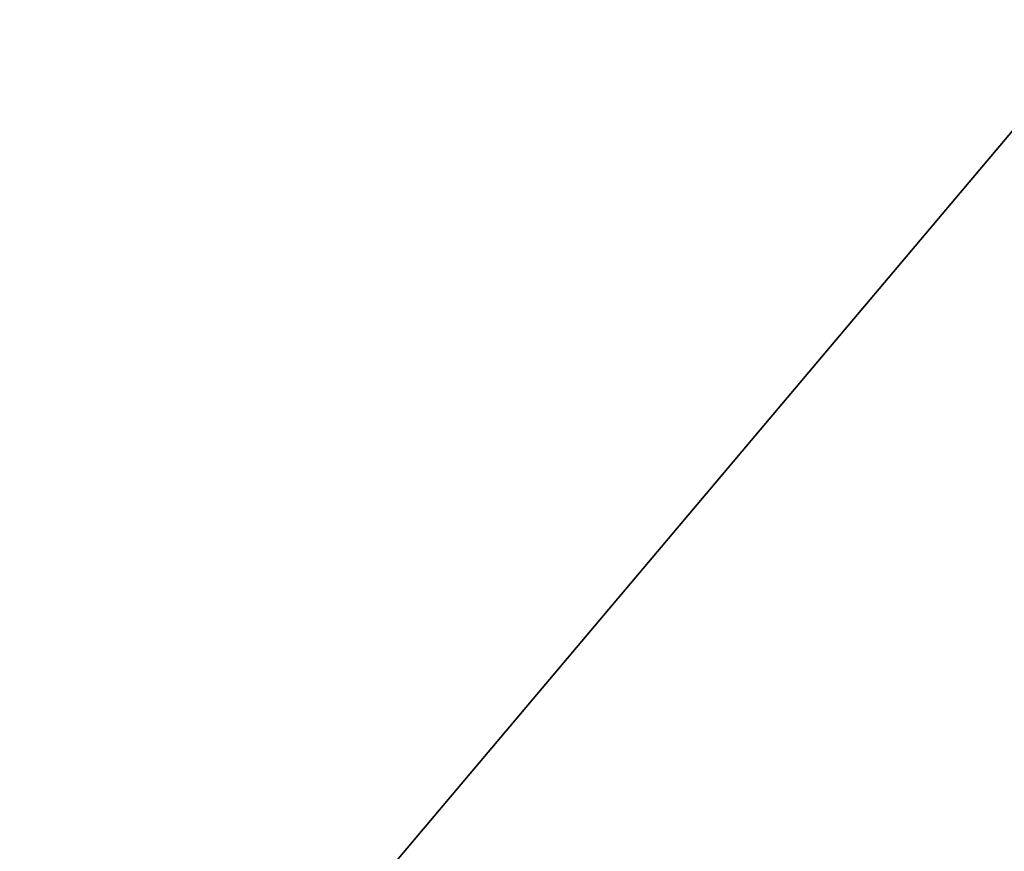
# Model space of a CAD drawing. Extents: x 1 to 221, y -110 to 110.
# Tile 242 of 256: x 90.675 to 90.832, y -24.139 to -24.005. Entities that reach past the tile are written whole.
import ezdxf

# ---------------------------------------------------------------- set-up
doc = ezdxf.new("R2010")
doc.units = 0
doc.header["$LTSCALE"] = 25.4
doc.layers.get('0').update_dxf_attribs({"color": 13, "linetype": 'CONTINUOUS'})

# ---------------------------------------------------------------- blocks, each defined once
blk = doc.blocks.new('PEAR-M-8672_STL')
at = {"color": 7}
for p, q in [((91.30542, -23.46386, 8.47656), (84.99162, -30.94746, 11.89897)), ((91.30542, -23.46386, 8.47656), (84.99162, -30.94746, 11.89897)), ((84.50809, -31.52056, 10.04485), (90.93882, -23.89838, 6.55906)), ((84.50809, -31.52056, 10.04485), (90.93882, -23.89838, 6.55906))]:
    blk.add_line(p, q, dxfattribs=at)
at = {"color": 41}
mesh = blk.add_polyface(dxfattribs=at)
corners = [(87.53462, -24.04995, 375.4711), (89.1795, -19.14859, 377.39655), (85.74181, -22.15137, 375.4711), (90.72929, -20.78981, 377.39655)]
mesh.append_faces([[corners[k] for k in face] for face in [(0, 1, 2), (1, 0, 3)]], dxfattribs={"vtx0": -1, "color": 41})
mesh = blk.add_polyface(dxfattribs=at)
corners = [(89.56413, -19.18395, 376.64133), (88.01077, -24.07236, 374.7356), (86.19326, -22.18647, 374.7356), (91.13567, -20.81462, 376.64133)]
mesh.append_faces([[corners[k] for k in face] for face in [(0, 1, 2), (1, 0, 3)]], dxfattribs={"vtx0": -1, "color": 41})
blk = doc.blocks.new('GRUPUJ_2')
at = {"color": 0}
blk.add_blockref('PEAR-M-8672_STL', (-1.1636, 109.90584, -2.02153), dxfattribs=at)

msp = doc.modelspace()

# ---------------------------------------------------------------- block references
at = {"color": 0}
msp.add_blockref('GRUPUJ_2', (1.1636, -109.90584, 2.02153), dxfattribs=at)

doc.saveas('drawing.dxf')
